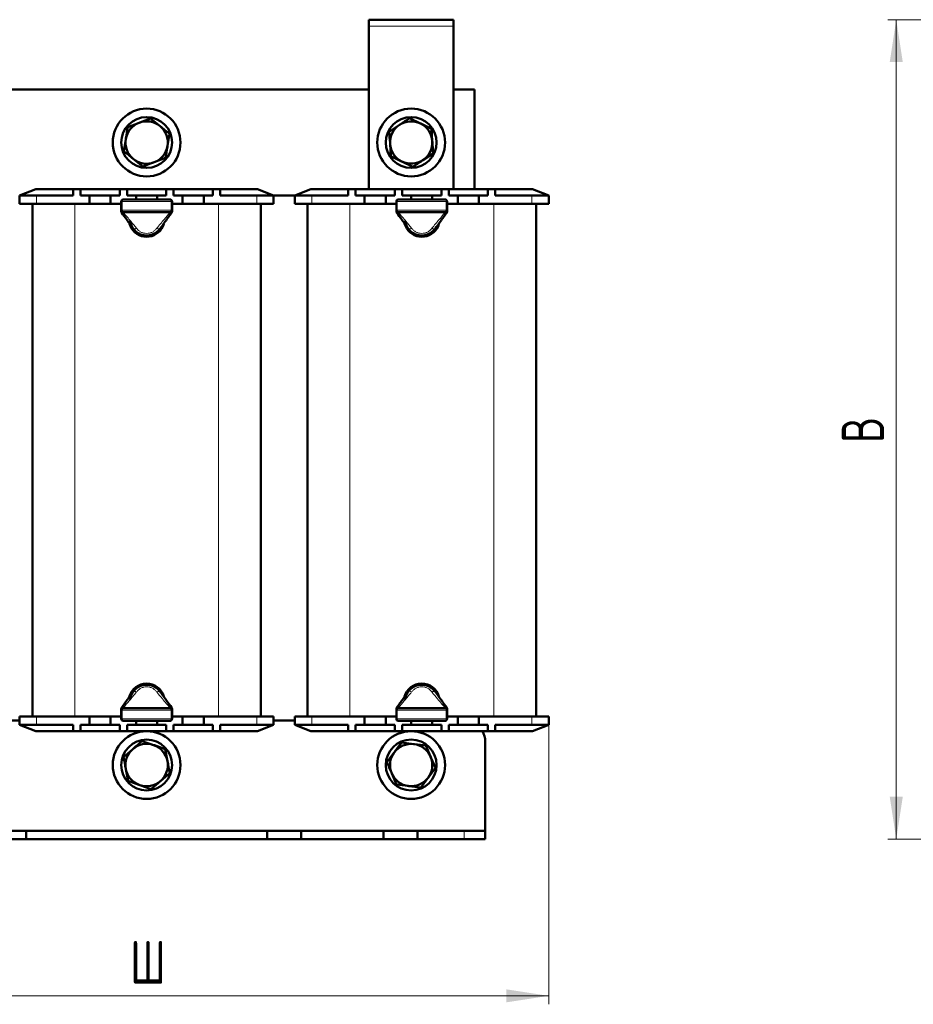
# Model space of a CAD drawing. Header units: millimetres. Extents: x 0 to 617, y 0 to 840.
# Tile 3 of 5: x 136 to 347, y 185 to 417. Entities that reach past the tile are written whole.
import ezdxf

# ---------------------------------------------------------------- set-up
doc = ezdxf.new("R2010")
doc.units = ezdxf.units.MM
doc.header["$LTSCALE"] = 2
doc.styles.add('SLDTEXTSTYLE0', font='TXT', dxfattribs={"width": 0.7})
doc.styles.add('SLDTEXTSTYLE1', font='TXT', dxfattribs={"width": 0.7, "bigfont": 'bigfont'})
doc.dimstyles.new('SLDDIMSTYLE0', dxfattribs={"dimtxt": 10, "dimasz": 10, "dimexe": 0, "dimexo": 0.0625, "dimgap": 2.5, "dimtad": 2, "dimdec": 1, "dimrnd": 1e-09, "dimzin": 12, "dimdsep": 46, "dimtxsty": 'SLDTEXTSTYLE0', "dimsah": 1, "dimcen": 0.09, "dimadec": 0, "dimazin": 3, "dimtfac": 1, "dimtdec": 3, "dimtofl": 0, "dimtmove": 0, "dimatfit": 3, "dimfxl": 0, "dimfrac": 2, "dimtolj": 1, "dimtzin": 12, "dimarcsym": 0})

# ---------------------------------------------------------------- blocks, each defined once
blk = doc.blocks.new('_D')
at = {"color": 7, "linetype": 'Continuous', "lineweight": 0}
for p, q in [((70.71, 250.92), (70.71, 184.94)), ((260.71, 250.92), (260.71, 184.94)), ((70.71, 186.94), (260.71, 186.94))]:
    blk.add_line(p, q, dxfattribs=at)
at = {"color": 7, "linetype": 'Continuous', "lineweight": 18}
for points in [[(70.71, 186.94), (80.71, 185.41), (80.71, 188.48)], [(260.71, 186.94), (250.71, 188.48), (250.71, 185.41)]]:
    blk.add_solid(points, dxfattribs=at)
at = {"color": 7, "linetype": 'Continuous', "lineweight": 18, "insert": (161.8, 199.83), "char_height": 10, "attachment_point": 1, "style": 'SLDTEXTSTYLE1'}
blk.add_mtext('Ш', dxfattribs=at)
blk = doc.blocks.new('_D_1')
at = {"color": 7, "linetype": 'Continuous', "lineweight": 0}
for p, q in [((401.8, 417.44), (340.82, 417.44)), ((342.82, 223.94), (342.82, 417.44)), ((378.8, 223.94), (340.82, 223.94))]:
    blk.add_line(p, q, dxfattribs=at)
at = {"color": 7, "linetype": 'Continuous', "lineweight": 18}
for points in [[(342.82, 417.44), (341.28, 407.44), (344.36, 407.44)], [(342.82, 223.94), (344.36, 233.94), (341.28, 233.94)]]:
    blk.add_solid(points, dxfattribs=at)
at = {"color": 7, "linetype": 'Continuous', "lineweight": 18, "insert": (329.93, 317.49), "char_height": 10, "attachment_point": 1, "rotation": 90, "style": 'SLDTEXTSTYLE1'}
blk.add_mtext('В', dxfattribs=at)

msp = doc.modelspace()

# ---------------------------------------------------------------- linework, layer by layer
at = {"color": 7, "linetype": 'Continuous', "lineweight": 50}
for p, q in [((218.21, 417.44), (218.21, 415.94)), ((238.21, 417.44), (218.21, 417.44)), ((238.21, 417.44), (238.21, 415.94)), ((218.21, 415.94), (218.21, 377.44)), ((238.21, 377.44), (238.21, 415.94)), ((218.21, 400.94), (113.21, 400.94)), ((243.21, 400.94), (238.21, 400.94)), ((243.21, 377.44), (243.21, 400.94)), ((161.25, 392.1), (163.95, 393.12)), ((166.65, 394.14), (168.88, 392.31)), ((227.84, 394.21), (230.43, 392.92)), ((223.04, 391), (225.44, 392.61)), ((233.02, 391.64), (233.2, 388.76)), ((160.31, 386.4), (160.78, 389.25)), ((171.11, 390.48), (170.65, 387.63)), ((223.41, 385.24), (223.22, 388.12)), ((164.78, 382.75), (162.55, 384.58)), ((170.18, 384.79), (167.48, 383.77)), ((228.58, 382.68), (226, 383.96)), ((233.39, 385.88), (230.99, 384.28)), ((139.51, 377.44), (135.71, 375.94)), ((139.51, 377.44), (148.34, 377.44)), ((148.34, 377.44), (148.34, 375.94)), ((148.34, 377.44), (150.09, 377.44)), ((150.09, 377.44), (150.09, 375.94)), ((150.09, 377.44), (159.34, 377.44)), ((159.34, 377.44), (159.34, 375.94)), ((159.34, 377.44), (161.09, 377.44)), ((161.09, 377.44), (161.09, 375.94)), ((161.09, 377.44), (170.34, 377.44)), ((170.34, 377.44), (170.34, 375.94)), ((170.34, 377.44), (172.09, 377.44)), ((172.09, 377.44), (172.09, 375.94)), ((172.09, 377.44), (181.34, 377.44)), ((181.34, 377.44), (181.34, 375.94)), ((181.34, 377.44), (183.09, 377.44)), ((183.09, 377.44), (183.09, 375.94)), ((183.09, 377.44), (191.91, 377.44)), ((195.71, 375.94), (191.91, 377.44)), ((204.51, 377.44), (200.71, 375.94)), ((204.51, 377.44), (213.34, 377.44)), ((213.34, 377.44), (213.34, 375.94)), ((213.34, 377.44), (215.09, 377.44)), ((215.09, 377.44), (215.09, 375.94)), ((215.09, 377.44), (218.21, 377.44)), ((218.21, 377.44), (224.34, 377.44)), ((224.34, 377.44), (224.34, 375.94)), ((224.34, 377.44), (226.09, 377.44)), ((226.09, 377.44), (235.34, 377.44)), ((226.09, 377.44), (226.09, 375.94)), ((235.34, 377.44), (235.34, 375.94)), ((235.34, 377.44), (237.09, 377.44)), ((237.09, 377.44), (238.21, 377.44)), ((237.09, 377.44), (237.09, 375.94)), ((238.21, 377.44), (246.34, 377.44)), ((246.34, 377.44), (246.34, 375.94)), ((246.34, 377.44), (248.09, 377.44)), ((248.09, 377.44), (248.09, 375.94)), ((248.09, 377.44), (256.91, 377.44)), ((260.71, 375.94), (256.91, 377.44)), ((135.71, 373.94), (135.71, 375.94)), ((135.71, 375.94), (139.71, 375.94)), ((139.71, 375.94), (148.34, 375.94)), ((150.09, 375.94), (152.21, 375.94)), ((152.21, 375.94), (152.21, 373.94)), ((152.21, 375.94), (154.71, 375.94)), ((154.71, 375.94), (157.21, 375.94)), ((157.21, 375.94), (157.21, 373.94)), ((157.21, 375.94), (159.34, 375.94)), ((159.71, 372.5), (159.71, 374.5)), ((160.21, 375), (171.21, 375)), ((161.09, 375.94), (163.21, 375.94)), ((163.21, 375.94), (163.21, 375)), ((163.21, 375.94), (165.71, 375.94)), ((165.71, 375.94), (168.21, 375.94)), ((168.21, 375.94), (170.34, 375.94)), ((168.21, 375.94), (168.21, 375)), ((171.71, 374.5), (171.71, 372.5)), ((172.09, 375.94), (174.21, 375.94)), ((174.21, 375.94), (174.21, 373.94)), ((174.21, 375.94), (176.71, 375.94)), ((176.71, 375.94), (179.21, 375.94)), ((179.21, 375.94), (179.21, 373.94)), ((179.21, 375.94), (181.34, 375.94)), ((183.09, 375.94), (191.71, 375.94)), ((191.71, 375.94), (195.71, 375.94)), ((195.71, 375.94), (200.71, 375.94)), ((195.71, 375.94), (195.71, 373.94)), ((200.71, 373.94), (200.71, 375.94)), ((200.71, 375.94), (204.71, 375.94)), ((204.71, 375.94), (213.34, 375.94)), ((215.09, 375.94), (217.21, 375.94)), ((217.21, 375.94), (217.21, 373.94)), ((217.21, 375.94), (219.71, 375.94)), ((219.71, 375.94), (222.21, 375.94)), ((222.21, 375.94), (222.21, 373.94)), ((222.21, 375.94), (224.34, 375.94)), ((224.71, 372.5), (224.71, 374.5)), ((225.21, 375), (236.21, 375)), ((226.09, 375.94), (228.21, 375.94)), ((228.21, 375.94), (228.21, 375)), ((228.21, 375.94), (230.71, 375.94)), ((230.71, 375.94), (233.21, 375.94)), ((233.21, 375.94), (233.21, 375)), ((233.21, 375.94), (235.34, 375.94)), ((236.71, 374.5), (236.71, 372.5)), ((237.09, 375.94), (239.21, 375.94)), ((239.21, 375.94), (239.21, 373.94)), ((239.21, 375.94), (241.71, 375.94)), ((241.71, 375.94), (244.21, 375.94)), ((244.21, 375.94), (244.21, 373.94)), ((244.21, 375.94), (246.34, 375.94)), ((248.09, 375.94), (256.71, 375.94)), ((256.71, 375.94), (260.71, 375.94)), ((260.71, 375.94), (260.71, 373.94)), ((139.71, 373.94), (135.71, 373.94)), ((138.71, 252.94), (138.71, 373.94)), ((139.71, 373.94), (152.21, 373.94)), ((152.21, 373.94), (157.21, 373.94)), ((157.21, 373.94), (159.71, 373.94)), ((159.71, 372.17), (159.71, 372.5)), ((171.21, 372), (160.21, 372)), ((171.71, 373.94), (174.21, 373.94)), ((171.71, 372.5), (171.71, 372.17)), ((174.21, 373.94), (179.21, 373.94)), ((179.21, 373.94), (191.71, 373.94)), ((195.71, 373.94), (191.71, 373.94)), ((192.71, 373.94), (192.71, 252.94)), ((204.71, 373.94), (200.71, 373.94)), ((203.71, 252.94), (203.71, 373.94)), ((204.71, 373.94), (217.21, 373.94)), ((217.21, 373.94), (222.21, 373.94)), ((222.21, 373.94), (224.71, 373.94)), ((224.71, 372.17), (224.71, 372.5)), ((236.21, 372), (225.21, 372)), ((236.71, 373.94), (239.21, 373.94)), ((236.71, 372.5), (236.71, 372.17)), ((239.21, 373.94), (244.21, 373.94)), ((244.21, 373.94), (256.71, 373.94)), ((260.71, 373.94), (256.71, 373.94)), ((257.71, 373.94), (257.71, 252.94)), ((159.71, 254.38), (159.71, 254.72)), ((159.71, 252.38), (159.71, 254.38)), ((160.21, 254.88), (171.21, 254.88)), ((171.71, 254.72), (171.71, 254.38)), ((171.71, 254.38), (171.71, 252.38)), ((224.71, 254.38), (224.71, 254.72)), ((224.71, 252.38), (224.71, 254.38)), ((225.21, 254.88), (236.21, 254.88)), ((236.71, 254.72), (236.71, 254.38)), ((236.71, 254.38), (236.71, 252.38)), ((130.71, 251.94), (135.71, 251.94)), ((135.71, 250.94), (135.71, 252.94)), ((135.71, 252.94), (139.71, 252.94)), ((152.21, 252.94), (139.71, 252.94)), ((152.21, 252.94), (157.21, 252.94)), ((152.21, 250.94), (152.21, 252.94)), ((157.21, 250.94), (157.21, 252.94)), ((159.71, 252.94), (157.21, 252.94)), ((171.21, 251.88), (160.21, 251.88)), ((163.21, 250.94), (163.21, 251.88)), ((168.21, 250.94), (168.21, 251.88)), ((174.21, 252.94), (171.71, 252.94)), ((174.21, 252.94), (179.21, 252.94)), ((174.21, 250.94), (174.21, 252.94)), ((179.21, 250.94), (179.21, 252.94)), ((191.71, 252.94), (179.21, 252.94)), ((191.71, 252.94), (195.71, 252.94)), ((195.71, 252.94), (195.71, 250.94)), ((195.71, 251.94), (200.71, 251.94)), ((200.71, 250.94), (200.71, 252.94)), ((200.71, 252.94), (204.71, 252.94)), ((217.21, 252.94), (204.71, 252.94)), ((217.21, 252.94), (222.21, 252.94)), ((217.21, 250.94), (217.21, 252.94)), ((222.21, 250.94), (222.21, 252.94)), ((224.71, 252.94), (222.21, 252.94)), ((236.21, 251.88), (225.21, 251.88)), ((228.21, 250.94), (228.21, 251.88)), ((233.21, 250.94), (233.21, 251.88)), ((239.21, 252.94), (236.71, 252.94)), ((239.21, 252.94), (244.21, 252.94)), ((239.21, 250.94), (239.21, 252.94)), ((244.21, 250.94), (244.21, 252.94)), ((256.71, 252.94), (244.21, 252.94)), ((256.71, 252.94), (260.71, 252.94)), ((260.71, 252.94), (260.71, 250.94)), ((139.71, 250.94), (135.71, 250.94)), ((135.71, 250.94), (139.51, 249.44)), ((148.34, 249.44), (139.51, 249.44)), ((148.34, 250.94), (139.71, 250.94)), ((148.34, 249.44), (148.34, 250.94)), ((150.09, 249.44), (148.34, 249.44)), ((152.21, 250.94), (150.09, 250.94)), ((150.09, 249.44), (150.09, 250.94)), ((159.34, 249.44), (150.09, 249.44)), ((154.71, 250.94), (152.21, 250.94)), ((157.21, 250.94), (154.71, 250.94)), ((159.34, 250.94), (157.21, 250.94)), ((159.34, 249.44), (159.34, 250.94)), ((161.09, 249.44), (159.34, 249.44)), ((161.09, 249.44), (161.09, 250.94)), ((163.21, 250.94), (161.09, 250.94)), ((170.34, 249.44), (161.09, 249.44)), ((165.71, 250.94), (163.21, 250.94)), ((168.21, 250.94), (165.71, 250.94)), ((170.34, 250.94), (168.21, 250.94)), ((170.34, 249.44), (170.34, 250.94)), ((172.09, 249.44), (170.34, 249.44)), ((172.09, 249.44), (172.09, 250.94)), ((174.21, 250.94), (172.09, 250.94)), ((181.34, 249.44), (172.09, 249.44)), ((176.71, 250.94), (174.21, 250.94)), ((179.21, 250.94), (176.71, 250.94)), ((181.34, 250.94), (179.21, 250.94)), ((181.34, 249.44), (181.34, 250.94)), ((183.09, 249.44), (181.34, 249.44)), ((183.09, 249.44), (183.09, 250.94)), ((191.71, 250.94), (183.09, 250.94)), ((191.91, 249.44), (183.09, 249.44)), ((195.71, 250.94), (191.71, 250.94)), ((191.91, 249.44), (195.71, 250.94)), ((204.71, 250.94), (200.71, 250.94)), ((200.71, 250.94), (204.51, 249.44)), ((213.34, 249.44), (204.51, 249.44)), ((213.34, 250.94), (204.71, 250.94)), ((213.34, 249.44), (213.34, 250.94)), ((215.09, 249.44), (213.34, 249.44)), ((217.21, 250.94), (215.09, 250.94)), ((215.09, 249.44), (215.09, 250.94)), ((224.34, 249.44), (215.09, 249.44)), ((219.71, 250.94), (217.21, 250.94)), ((222.21, 250.94), (219.71, 250.94)), ((224.34, 250.94), (222.21, 250.94)), ((224.34, 249.44), (224.34, 250.94)), ((226.09, 249.44), (224.34, 249.44)), ((226.09, 249.44), (226.09, 250.94)), ((228.21, 250.94), (226.09, 250.94)), ((235.34, 249.44), (226.09, 249.44)), ((230.71, 250.94), (228.21, 250.94)), ((233.21, 250.94), (230.71, 250.94)), ((235.34, 250.94), (233.21, 250.94)), ((235.34, 249.44), (235.34, 250.94)), ((237.09, 249.44), (235.34, 249.44)), ((237.09, 249.44), (237.09, 250.94)), ((239.21, 250.94), (237.09, 250.94)), ((246.34, 249.44), (237.09, 249.44)), ((241.71, 250.94), (239.21, 250.94)), ((244.21, 250.94), (241.71, 250.94)), ((246.34, 250.94), (244.21, 250.94)), ((246.34, 249.44), (246.34, 250.94)), ((248.09, 249.44), (246.34, 249.44)), ((248.09, 249.44), (248.09, 250.94)), ((256.71, 250.94), (248.09, 250.94)), ((256.91, 249.44), (248.09, 249.44)), ((260.71, 250.94), (256.71, 250.94)), ((256.91, 249.44), (260.71, 250.94)), ((164.63, 247.11), (167.35, 246.17)), ((225.93, 246.75), (228.8, 246.41)), ((245.71, 246.94), (245.71, 225.94)), ((160.26, 243.34), (162.44, 245.22)), ((170.08, 245.22), (170.62, 242.39)), ((222.48, 242.12), (224.2, 244.43)), ((231.66, 246.07), (232.81, 243.42)), ((161.35, 237.67), (160.8, 240.5)), ((171.17, 239.55), (168.98, 237.66)), ((233.95, 240.77), (232.22, 238.46)), ((224.76, 236.81), (223.62, 239.46)), ((166.8, 235.77), (164.07, 236.72)), ((230.5, 236.14), (227.63, 236.48)), ((137.21, 225.94), (129.21, 225.94)), ((137.21, 223.94), (137.21, 225.94)), ((194.21, 225.94), (137.21, 225.94)), ((194.21, 223.94), (194.21, 225.94)), ((202.21, 225.94), (194.21, 225.94)), ((202.21, 223.94), (202.21, 225.94)), ((221.71, 225.94), (202.21, 225.94)), ((221.71, 223.94), (221.71, 225.94)), ((229.71, 225.94), (221.71, 225.94)), ((229.71, 223.94), (229.71, 225.94)), ((240.71, 225.94), (229.71, 225.94)), ((240.71, 225.94), (245.71, 225.94)), ((245.71, 225.94), (245.71, 223.94)), ((137.21, 223.94), (129.21, 223.94)), ((194.21, 223.94), (137.21, 223.94)), ((202.21, 223.94), (194.21, 223.94)), ((221.71, 223.94), (202.21, 223.94)), ((229.71, 223.94), (221.71, 223.94)), ((240.71, 223.94), (229.71, 223.94)), ((245.71, 223.94), (240.71, 223.94))]:
    msp.add_line(p, q, dxfattribs=at)
at = {"color": 9, "linetype": 'Continuous', "lineweight": 18}
for p, q in [((238.21, 415.94), (218.21, 415.94)), ((139.71, 375.94), (139.71, 373.94)), ((159.71, 374.5), (159.92, 374.5)), ((159.92, 374.5), (159.92, 372.5)), ((171.5, 374.5), (159.92, 374.5)), ((171.5, 372.5), (171.5, 374.5)), ((171.5, 374.5), (171.71, 374.5)), ((191.71, 373.94), (191.71, 375.94)), ((204.71, 375.94), (204.71, 373.94)), ((224.71, 374.5), (224.92, 374.5)), ((224.92, 374.5), (224.92, 372.5)), ((236.5, 374.5), (224.92, 374.5)), ((236.5, 372.5), (236.5, 374.5)), ((236.5, 374.5), (236.71, 374.5)), ((256.71, 373.94), (256.71, 375.94)), ((148.71, 373.94), (148.71, 252.94)), ((159.71, 372.5), (159.92, 372.5)), ((159.92, 372.5), (171.5, 372.5)), ((160.21, 372), (160.21, 371.91)), ((171.21, 371.91), (171.21, 372)), ((171.5, 372.5), (171.71, 372.5)), ((182.71, 252.94), (182.71, 373.94)), ((213.71, 373.94), (213.71, 252.94)), ((224.71, 372.5), (224.92, 372.5)), ((224.92, 372.5), (236.5, 372.5)), ((225.21, 372), (225.21, 371.91)), ((236.21, 371.91), (236.21, 372)), ((236.5, 372.5), (236.71, 372.5)), ((247.71, 252.94), (247.71, 373.94)), ((159.92, 254.38), (159.71, 254.38)), ((171.5, 254.38), (159.92, 254.38)), ((159.92, 254.38), (159.92, 252.38)), ((160.21, 254.97), (160.21, 254.88)), ((171.21, 254.88), (171.21, 254.97)), ((171.5, 252.38), (171.5, 254.38)), ((171.71, 254.38), (171.5, 254.38)), ((224.92, 254.38), (224.71, 254.38)), ((236.5, 254.38), (224.92, 254.38)), ((224.92, 254.38), (224.92, 252.38)), ((225.21, 254.97), (225.21, 254.88)), ((236.21, 254.88), (236.21, 254.97)), ((236.5, 252.38), (236.5, 254.38)), ((236.71, 254.38), (236.5, 254.38)), ((139.71, 252.94), (139.71, 250.94)), ((159.92, 252.38), (159.71, 252.38)), ((159.92, 252.38), (171.5, 252.38)), ((171.71, 252.38), (171.5, 252.38)), ((191.71, 250.94), (191.71, 252.94)), ((204.71, 252.94), (204.71, 250.94)), ((224.92, 252.38), (224.71, 252.38)), ((224.92, 252.38), (236.5, 252.38)), ((236.71, 252.38), (236.5, 252.38)), ((256.71, 250.94), (256.71, 252.94)), ((240.71, 223.94), (240.71, 225.94))]:
    msp.add_line(p, q, dxfattribs=at)
at = {"color": 9, "linetype": 'Continuous', "lineweight": 18, "flags": 128}
for points in [[(160.21, 375), (160.16, 374.99), (160.1, 374.97), (160.05, 374.92), (160.01, 374.86), (159.97, 374.78), (159.95, 374.69), (159.93, 374.6), (159.92, 374.5)], [(171.5, 374.5), (171.5, 374.6), (171.48, 374.69), (171.45, 374.78), (171.42, 374.86), (171.37, 374.92), (171.32, 374.97), (171.27, 374.99), (171.21, 375)], [(225.21, 375), (225.16, 374.99), (225.1, 374.97), (225.05, 374.92), (225.01, 374.86), (224.97, 374.78), (224.95, 374.69), (224.93, 374.6), (224.92, 374.5)], [(236.5, 374.5), (236.5, 374.6), (236.48, 374.69), (236.45, 374.78), (236.42, 374.86), (236.37, 374.92), (236.32, 374.97), (236.27, 374.99), (236.21, 375)], [(159.92, 372.5), (159.93, 372.41), (159.95, 372.31), (159.97, 372.23), (160.01, 372.15), (160.05, 372.09), (160.1, 372.04), (160.16, 372.01), (160.21, 372)], [(171.21, 372), (171.27, 372.01), (171.32, 372.04), (171.37, 372.09), (171.42, 372.15), (171.45, 372.23), (171.48, 372.31), (171.5, 372.41), (171.5, 372.5)], [(224.92, 372.5), (224.93, 372.41), (224.95, 372.31), (224.97, 372.23), (225.01, 372.15), (225.05, 372.09), (225.1, 372.04), (225.16, 372.01), (225.21, 372)], [(236.21, 372), (236.27, 372.01), (236.32, 372.04), (236.37, 372.09), (236.42, 372.15), (236.45, 372.23), (236.48, 372.31), (236.5, 372.41), (236.5, 372.5)], [(160.21, 254.88), (160.16, 254.87), (160.1, 254.85), (160.05, 254.8), (160.01, 254.74), (159.97, 254.66), (159.95, 254.57), (159.93, 254.48), (159.92, 254.38)], [(171.5, 254.38), (171.5, 254.48), (171.48, 254.57), (171.45, 254.66), (171.42, 254.74), (171.37, 254.8), (171.32, 254.85), (171.27, 254.87), (171.21, 254.88)], [(225.21, 254.88), (225.16, 254.87), (225.1, 254.85), (225.05, 254.8), (225.01, 254.74), (224.97, 254.66), (224.95, 254.57), (224.93, 254.48), (224.92, 254.38)], [(236.5, 254.38), (236.5, 254.48), (236.48, 254.57), (236.45, 254.66), (236.42, 254.74), (236.37, 254.8), (236.32, 254.85), (236.27, 254.87), (236.21, 254.88)], [(159.92, 252.38), (159.93, 252.29), (159.95, 252.19), (159.97, 252.11), (160.01, 252.03), (160.05, 251.97), (160.1, 251.92), (160.16, 251.89), (160.21, 251.88)], [(171.21, 251.88), (171.27, 251.89), (171.32, 251.92), (171.37, 251.97), (171.42, 252.03), (171.45, 252.11), (171.48, 252.19), (171.5, 252.29), (171.5, 252.38)], [(224.92, 252.38), (224.93, 252.29), (224.95, 252.19), (224.97, 252.11), (225.01, 252.03), (225.05, 251.97), (225.1, 251.92), (225.16, 251.89), (225.21, 251.88)], [(236.21, 251.88), (236.27, 251.89), (236.32, 251.92), (236.37, 251.97), (236.42, 252.03), (236.45, 252.11), (236.48, 252.19), (236.5, 252.29), (236.5, 252.38)]]:
    msp.add_lwpolyline(points, dxfattribs=at)
at = {"color": 7, "linetype": 'Continuous', "lineweight": 50, "flags": 128}
for points in [[(161.61, 369.33), (161.64, 369.22), (162.16, 368.12)], [(226.61, 369.33), (226.64, 369.22), (227.16, 368.12)]]:
    msp.add_lwpolyline(points, dxfattribs=at)
at = {"color": 7, "linetype": 'Continuous', "lineweight": 50}
for centre, radius in [((165.71, 388.44), 8), ((228.21, 388.44), 8), ((165.71, 388.44), 6), ((228.21, 388.44), 6), ((165.71, 241.44), 8), ((228.21, 241.44), 8), ((165.71, 241.44), 6), ((228.21, 241.44), 6)]:
    msp.add_circle(centre, radius, dxfattribs=at)
for centre, radius, start, end in [((165.71, 388.44), 5, 110.6853, 170.6853), ((165.71, 388.44), 5, 50.6853, 110.6853), ((228.21, 388.44), 5, 63.6643, 123.6643), ((165.71, 388.44), 5, 350.6853, 50.6853), ((228.21, 388.44), 5, 123.6643, 183.6643), ((228.21, 388.44), 5, 3.6643, 63.6643), ((165.71, 388.44), 5, 170.6853, 230.6853), ((228.21, 388.44), 5, 303.6643, 3.6643), ((165.71, 388.44), 5, 290.6853, 350.6853), ((228.21, 388.44), 5, 183.6643, 243.6643), ((165.71, 388.44), 5, 230.6853, 290.6853), ((228.21, 388.44), 5, 243.6643, 303.6643), ((160.21, 374.5), 0.5, 90, 180), ((171.21, 374.5), 0.5, 0, 90), ((225.21, 374.5), 0.5, 90, 180), ((236.21, 374.5), 0.5, 0, 90), ((160.21, 372.5), 0.5, 180, 270), ((171.21, 372.5), 0.5, 270, 0), ((225.21, 372.5), 0.5, 180, 270), ((236.21, 372.5), 0.5, 270, 0), ((165.71, 370.44), 3.95, 186.7926, 323.2838), ((230.71, 370.44), 3.95, 186.7926, 323.2838), ((165.71, 370.44), 4.25, 213.1576, 342.9267), ((230.71, 370.44), 4.25, 213.1576, 342.9267), ((165.71, 256.44), 4.25, 16.6111, 164.2812), ((230.71, 256.44), 4.25, 16.6111, 164.2812), ((165.71, 256.44), 3.95, 31.2318, 173.4209), ((230.71, 256.44), 3.95, 31.2318, 173.4209), ((160.21, 254.38), 0.5, 90, 180), ((171.21, 254.38), 0.5, 0, 90), ((225.21, 254.38), 0.5, 90, 180), ((236.21, 254.38), 0.5, 0, 90), ((160.21, 252.38), 0.5, 180, 270), ((171.21, 252.38), 0.5, 270, 0), ((225.21, 252.38), 0.5, 180, 270), ((236.21, 252.38), 0.5, 270, 0), ((240.71, 246.94), 5, 0, 30), ((165.71, 241.44), 5, 130.8626, 190.8626), ((165.71, 241.44), 5, 70.8626, 130.8626), ((165.71, 241.44), 5, 10.8626, 70.8626), ((228.21, 241.44), 5, 143.3118, 203.3118), ((228.21, 241.44), 5, 83.3118, 143.3118), ((228.21, 241.44), 5, 23.3118, 83.3118), ((165.71, 241.44), 5, 310.8626, 10.8626), ((228.21, 241.44), 5, 323.3118, 23.3118), ((165.71, 241.44), 5, 190.8626, 250.8626), ((165.71, 241.44), 5, 250.8626, 310.8626), ((228.21, 241.44), 5, 203.3118, 263.3118), ((228.21, 241.44), 5, 263.3118, 323.3118)]:
    msp.add_arc(centre, radius, start, end, dxfattribs=at)
for points, knots in [([(163.95, 393.12), (164.01, 393.15), (164.92, 393.49), (165.82, 393.83), (166.65, 394.14)], [0, 0, 0, 0, 0.070201, 1, 1, 1, 1]), ([(225.44, 392.61), (225.5, 392.64), (226.31, 393.18), (227.11, 393.71), (227.84, 394.21)], [0, 0, 0, 0, 0.070201, 1, 1, 1, 1]), ([(160.78, 389.25), (160.79, 389.32), (160.95, 390.28), (161.1, 391.22), (161.25, 392.1)], [0, 0, 0, 0, 0.070201, 1, 1, 1, 1]), ([(168.88, 392.31), (168.89, 392.3), (169.65, 391.68), (170.39, 391.08), (171.11, 390.48)], [0, 0, 0, 0, 0.017203, 1, 1, 1, 1]), ([(223.22, 388.12), (223.22, 388.19), (223.16, 389.17), (223.1, 390.12), (223.04, 391)], [0, 0, 0, 0, 0.070201, 1, 1, 1, 1]), ([(230.43, 392.92), (230.45, 392.92), (231.32, 392.49), (232.18, 392.06), (233.02, 391.64)], [0, 0, 0, 0, 0.017203, 1, 1, 1, 1]), ([(233.2, 388.76), (233.21, 388.69), (233.27, 387.72), (233.33, 386.77), (233.39, 385.88)], [0, 0, 0, 0, 0.070201, 1, 1, 1, 1]), ([(162.55, 384.58), (162.53, 384.59), (161.78, 385.2), (161.04, 385.81), (160.31, 386.4)], [0, 0, 0, 0, 0.017203, 1, 1, 1, 1]), ([(170.65, 387.63), (170.64, 387.57), (170.48, 386.6), (170.32, 385.66), (170.18, 384.79)], [0, 0, 0, 0, 0.070201, 1, 1, 1, 1]), ([(167.48, 383.77), (167.42, 383.74), (166.5, 383.4), (165.61, 383.06), (164.78, 382.75)], [0, 0, 0, 0, 0.070201, 1, 1, 1, 1]), ([(226, 383.96), (225.98, 383.97), (225.11, 384.4), (224.25, 384.83), (223.41, 385.24)], [0, 0, 0, 0, 0.017203, 1, 1, 1, 1]), ([(230.99, 384.28), (230.93, 384.24), (230.12, 383.7), (229.32, 383.17), (228.58, 382.68)], [0, 0, 0, 0, 0.070201, 1, 1, 1, 1]), ([(162.51, 368.13), (162.01, 368.83), (161.1, 370.08), (160.2, 371.32), (159.81, 371.87)], [0, 0, 0, 0, 0.559921, 1, 1, 1, 1]), ([(171.62, 371.87), (171.12, 371.18), (170.22, 369.94), (169.31, 368.68), (168.92, 368.13)], [0, 0, 0, 0, 0.5603, 1, 1, 1, 1]), ([(227.51, 368.13), (227.01, 368.83), (226.1, 370.08), (225.2, 371.32), (224.81, 371.87)], [0, 0, 0, 0, 0.559921, 1, 1, 1, 1]), ([(236.62, 371.87), (236.12, 371.18), (235.22, 369.94), (234.31, 368.68), (233.92, 368.13)], [0, 0, 0, 0, 0.5603, 1, 1, 1, 1]), ([(168.92, 368.13), (168.71, 367.88), (168.32, 367.41), (167.52, 366.89), (166.65, 366.57), (165.71, 366.46), (164.78, 366.57), (163.9, 366.89), (163.11, 367.41), (162.72, 367.88), (162.51, 368.13)], [0, 0, 0, 0, 0.132759, 0.254232, 0.378928, 0.5, 0.621066, 0.745768, 0.867238, 1, 1, 1, 1]), ([(233.92, 368.13), (233.71, 367.88), (233.32, 367.41), (232.52, 366.89), (231.65, 366.57), (230.71, 366.46), (229.78, 366.57), (228.9, 366.89), (228.11, 367.41), (227.72, 367.88), (227.51, 368.13)], [0, 0, 0, 0, 0.132759, 0.254232, 0.378928, 0.5, 0.621066, 0.745768, 0.867238, 1, 1, 1, 1]), ([(159.81, 255.01), (160.31, 255.71), (161.2, 256.95), (162.11, 258.2), (162.51, 258.76)], [0, 0, 0, 0, 0.5603, 1, 1, 1, 1]), ([(162.51, 258.76), (162.72, 259), (163.11, 259.48), (163.9, 259.99), (164.78, 260.32), (165.71, 260.43), (166.65, 260.32), (167.52, 259.99), (168.32, 259.48), (168.71, 259), (168.92, 258.76)], [0, 0, 0, 0, 0.132759, 0.254232, 0.378928, 0.5, 0.621066, 0.745768, 0.867238, 1, 1, 1, 1]), ([(168.92, 258.76), (169.42, 258.06), (170.32, 256.81), (171.22, 255.56), (171.62, 255.01)], [0, 0, 0, 0, 0.559921, 1, 1, 1, 1]), ([(224.81, 255.01), (225.31, 255.71), (226.2, 256.95), (227.11, 258.2), (227.51, 258.76)], [0, 0, 0, 0, 0.5603, 1, 1, 1, 1]), ([(227.51, 258.76), (227.72, 259), (228.11, 259.48), (228.9, 259.99), (229.78, 260.32), (230.71, 260.43), (231.65, 260.32), (232.52, 259.99), (233.32, 259.48), (233.71, 259), (233.92, 258.76)], [0, 0, 0, 0, 0.132759, 0.254232, 0.378928, 0.5, 0.621066, 0.745768, 0.867238, 1, 1, 1, 1]), ([(233.92, 258.76), (234.42, 258.06), (235.32, 256.81), (236.22, 255.56), (236.62, 255.01)], [0, 0, 0, 0, 0.559921, 1, 1, 1, 1]), ([(162.44, 245.22), (162.49, 245.27), (163.23, 245.91), (163.95, 246.53), (164.63, 247.11)], [0, 0, 0, 0, 0.070201, 1, 1, 1, 1]), ([(224.2, 244.43), (224.24, 244.49), (224.83, 245.27), (225.4, 246.03), (225.93, 246.75)], [0, 0, 0, 0, 0.070201, 1, 1, 1, 1]), ([(167.35, 246.17), (167.42, 246.14), (168.34, 245.83), (169.24, 245.51), (170.08, 245.22)], [0, 0, 0, 0, 0.070201, 1, 1, 1, 1]), ([(228.8, 246.41), (228.86, 246.4), (229.83, 246.29), (230.78, 246.18), (231.66, 246.07)], [0, 0, 0, 0, 0.070201, 1, 1, 1, 1]), ([(160.8, 240.5), (160.8, 240.52), (160.62, 241.47), (160.44, 242.41), (160.26, 243.34)], [0, 0, 0, 0, 0.017203, 1, 1, 1, 1]), ([(170.62, 242.39), (170.63, 242.37), (170.81, 241.41), (170.99, 240.47), (171.17, 239.55)], [0, 0, 0, 0, 0.017203, 1, 1, 1, 1]), ([(223.62, 239.46), (223.62, 239.48), (223.23, 240.37), (222.85, 241.25), (222.48, 242.12)], [0, 0, 0, 0, 0.0172028, 1, 1, 1, 1]), ([(232.81, 243.42), (232.81, 243.41), (233.2, 242.51), (233.58, 241.63), (233.95, 240.77)], [0, 0, 0, 0, 0.017203, 1, 1, 1, 1]), ([(164.07, 236.72), (164.01, 236.74), (163.09, 237.06), (162.19, 237.38), (161.35, 237.67)], [0, 0, 0, 0, 0.070201, 1, 1, 1, 1]), ([(168.98, 237.66), (168.93, 237.62), (168.2, 236.98), (167.47, 236.35), (166.8, 235.77)], [0, 0, 0, 0, 0.070201, 1, 1, 1, 1]), ([(232.22, 238.46), (232.18, 238.4), (231.6, 237.62), (231.03, 236.85), (230.5, 236.14)], [0, 0, 0, 0, 0.070201, 1, 1, 1, 1]), ([(227.63, 236.48), (227.56, 236.49), (226.6, 236.6), (225.65, 236.71), (224.76, 236.81)], [0, 0, 0, 0, 0.070201, 1, 1, 1, 1])]:
    msp.add_open_spline(points, degree=3, knots=knots, dxfattribs=at)
for points in [[(159.81, 371.87), (159.78, 371.92), (159.73, 372.01), (159.72, 372.11), (159.71, 372.17)], [(171.71, 372.17), (171.71, 372.11), (171.7, 372.01), (171.65, 371.92), (171.62, 371.87)], [(224.81, 371.87), (224.78, 371.92), (224.73, 372.01), (224.72, 372.11), (224.71, 372.17)], [(236.71, 372.17), (236.71, 372.11), (236.7, 372.01), (236.65, 371.92), (236.62, 371.87)], [(159.71, 254.72), (159.72, 254.77), (159.73, 254.88), (159.78, 254.97), (159.81, 255.01)], [(171.62, 255.01), (171.65, 254.97), (171.7, 254.88), (171.71, 254.77), (171.71, 254.72)], [(224.71, 254.72), (224.72, 254.77), (224.73, 254.88), (224.78, 254.97), (224.81, 255.01)], [(236.62, 255.01), (236.65, 254.97), (236.7, 254.88), (236.71, 254.77), (236.71, 254.72)]]:
    msp.add_open_spline(points, degree=3, dxfattribs=at)
at = {"color": 9, "linetype": 'Continuous', "lineweight": 18}
for points, knots in [([(160.21, 371.91), (160.16, 371.92), (160.05, 371.92), (159.92, 371.96), (159.82, 372), (159.76, 372.05), (159.72, 372.11), (159.72, 372.14), (159.71, 372.17)], [0, 0, 0, 0, 0.198606, 0.430992, 0.560466, 0.698463, 0.844977, 1, 1, 1, 1]), ([(171.71, 372.17), (171.71, 372.14), (171.71, 372.11), (171.66, 372.05), (171.6, 372), (171.51, 371.96), (171.38, 371.92), (171.27, 371.92), (171.21, 371.91)], [0, 0, 0, 0, 0.155023, 0.301537, 0.439534, 0.569008, 0.801394, 1, 1, 1, 1]), ([(225.21, 371.91), (225.16, 371.92), (225.05, 371.92), (224.92, 371.96), (224.82, 372), (224.76, 372.05), (224.72, 372.11), (224.72, 372.14), (224.71, 372.17)], [0, 0, 0, 0, 0.198606, 0.430992, 0.560466, 0.698463, 0.844977, 1, 1, 1, 1]), ([(236.71, 372.17), (236.71, 372.14), (236.71, 372.11), (236.66, 372.05), (236.6, 372), (236.51, 371.96), (236.38, 371.92), (236.27, 371.92), (236.21, 371.91)], [0, 0, 0, 0, 0.155023, 0.301537, 0.439534, 0.569008, 0.801394, 1, 1, 1, 1]), ([(160.21, 371.91), (160.17, 371.89), (160.08, 371.85), (159.96, 371.82), (159.86, 371.82), (159.83, 371.86), (159.81, 371.87)], [0, 0, 0, 0, 0.2494858, 0.4999879, 0.7505032, 1, 1, 1, 1]), ([(160.21, 371.91), (160.8, 371.23), (161.86, 370), (162.88, 368.75), (163.32, 368.2)], [0, 0, 0, 0, 0.560296, 1, 1, 1, 1]), ([(168.1, 368.2), (168.68, 368.89), (169.71, 370.14), (170.76, 371.37), (171.21, 371.91)], [0, 0, 0, 0, 0.559925, 1, 1, 1, 1]), ([(171.62, 371.87), (171.6, 371.86), (171.57, 371.82), (171.47, 371.82), (171.35, 371.85), (171.26, 371.89), (171.21, 371.91)], [0, 0, 0, 0, 0.249497, 0.500012, 0.750514, 1, 1, 1, 1]), ([(225.21, 371.91), (225.17, 371.89), (225.08, 371.85), (224.96, 371.82), (224.86, 371.82), (224.83, 371.86), (224.81, 371.87)], [0, 0, 0, 0, 0.249486, 0.499988, 0.750503, 1, 1, 1, 1]), ([(225.21, 371.91), (225.8, 371.23), (226.86, 370), (227.88, 368.75), (228.32, 368.2)], [0, 0, 0, 0, 0.5602963, 1, 1, 1, 1]), ([(233.1, 368.2), (233.68, 368.89), (234.71, 370.14), (235.76, 371.37), (236.21, 371.91)], [0, 0, 0, 0, 0.5599255, 1, 1, 1, 1]), ([(236.62, 371.87), (236.6, 371.86), (236.57, 371.82), (236.47, 371.82), (236.35, 371.85), (236.26, 371.89), (236.21, 371.91)], [0, 0, 0, 0, 0.249497, 0.500012, 0.750514, 1, 1, 1, 1]), ([(163.32, 368.2), (163.23, 368.16), (163.06, 368.07), (162.81, 368.02), (162.62, 368.04), (162.55, 368.1), (162.51, 368.13)], [0, 0, 0, 0, 0.243659, 0.5, 0.756341, 1, 1, 1, 1]), ([(163.32, 368.2), (163.47, 368.02), (163.76, 367.67), (164.35, 367.28), (165.01, 367.03), (165.71, 366.95), (166.42, 367.03), (167.08, 367.28), (167.67, 367.67), (167.96, 368.02), (168.1, 368.2)], [0, 0, 0, 0, 0.131011, 0.257382, 0.37982, 0.5, 0.62018, 0.742618, 0.868989, 1, 1, 1, 1]), ([(168.1, 368.2), (168.19, 368.16), (168.37, 368.07), (168.61, 368.02), (168.81, 368.04), (168.88, 368.1), (168.92, 368.13)], [0, 0, 0, 0, 0.243659, 0.5, 0.756341, 1, 1, 1, 1]), ([(228.32, 368.2), (228.23, 368.16), (228.06, 368.07), (227.81, 368.02), (227.62, 368.04), (227.55, 368.1), (227.51, 368.13)], [0, 0, 0, 0, 0.243659, 0.5, 0.756341, 1, 1, 1, 1]), ([(228.32, 368.2), (228.47, 368.02), (228.76, 367.67), (229.35, 367.28), (230.01, 367.03), (230.71, 366.95), (231.42, 367.03), (232.08, 367.28), (232.67, 367.67), (232.96, 368.02), (233.1, 368.2)], [0, 0, 0, 0, 0.131011, 0.257382, 0.37982, 0.5, 0.62018, 0.742618, 0.868989, 1, 1, 1, 1]), ([(233.1, 368.2), (233.19, 368.16), (233.37, 368.07), (233.61, 368.02), (233.81, 368.04), (233.88, 368.1), (233.92, 368.13)], [0, 0, 0, 0, 0.243659, 0.5, 0.756341, 1, 1, 1, 1]), ([(163.32, 258.69), (162.74, 257.99), (161.71, 256.75), (160.67, 255.52), (160.21, 254.97)], [0, 0, 0, 0, 0.559925, 1, 1, 1, 1]), ([(163.32, 258.69), (163.23, 258.73), (163.06, 258.81), (162.81, 258.86), (162.62, 258.85), (162.55, 258.79), (162.51, 258.76)], [0, 0, 0, 0, 0.243659, 0.5, 0.756341, 1, 1, 1, 1]), ([(168.1, 258.69), (167.96, 258.87), (167.67, 259.21), (167.08, 259.61), (166.42, 259.85), (165.71, 259.94), (165.01, 259.85), (164.35, 259.61), (163.76, 259.21), (163.47, 258.87), (163.32, 258.69)], [0, 0, 0, 0, 0.131011, 0.257382, 0.37982, 0.5, 0.62018, 0.742618, 0.868989, 1, 1, 1, 1]), ([(168.1, 258.69), (168.19, 258.73), (168.37, 258.81), (168.61, 258.86), (168.81, 258.85), (168.88, 258.79), (168.92, 258.76)], [0, 0, 0, 0, 0.243659, 0.5, 0.756341, 1, 1, 1, 1]), ([(171.21, 254.97), (170.62, 255.66), (169.57, 256.89), (168.55, 258.14), (168.1, 258.69)], [0, 0, 0, 0, 0.560296, 1, 1, 1, 1]), ([(228.32, 258.69), (227.74, 257.99), (226.71, 256.75), (225.67, 255.52), (225.21, 254.97)], [0, 0, 0, 0, 0.559925, 1, 1, 1, 1]), ([(228.32, 258.69), (228.23, 258.73), (228.06, 258.81), (227.81, 258.86), (227.62, 258.85), (227.55, 258.79), (227.51, 258.76)], [0, 0, 0, 0, 0.243659, 0.5, 0.756341, 1, 1, 1, 1]), ([(233.1, 258.69), (232.96, 258.87), (232.67, 259.21), (232.08, 259.61), (231.42, 259.85), (230.71, 259.94), (230.01, 259.85), (229.35, 259.61), (228.76, 259.21), (228.47, 258.87), (228.32, 258.69)], [0, 0, 0, 0, 0.131011, 0.257382, 0.37982, 0.5, 0.62018, 0.742618, 0.868989, 1, 1, 1, 1]), ([(233.1, 258.69), (233.19, 258.73), (233.37, 258.81), (233.61, 258.86), (233.81, 258.85), (233.88, 258.79), (233.92, 258.76)], [0, 0, 0, 0, 0.243659, 0.5, 0.756341, 1, 1, 1, 1]), ([(236.21, 254.97), (235.62, 255.66), (234.57, 256.89), (233.55, 258.14), (233.1, 258.69)], [0, 0, 0, 0, 0.560296, 1, 1, 1, 1]), ([(159.71, 254.72), (159.72, 254.74), (159.72, 254.78), (159.76, 254.84), (159.82, 254.88), (159.92, 254.93), (160.05, 254.97), (160.16, 254.97), (160.21, 254.97)], [0, 0, 0, 0, 0.1550235, 0.3015368, 0.4395336, 0.569008, 0.8013941, 1, 1, 1, 1]), ([(159.81, 255.01), (159.83, 255.03), (159.86, 255.06), (159.96, 255.07), (160.08, 255.04), (160.17, 255), (160.21, 254.97)], [0, 0, 0, 0, 0.249497, 0.500012, 0.750514, 1, 1, 1, 1]), ([(171.21, 254.97), (171.26, 255), (171.35, 255.04), (171.47, 255.07), (171.57, 255.06), (171.6, 255.03), (171.62, 255.01)], [0, 0, 0, 0, 0.249486, 0.499988, 0.750503, 1, 1, 1, 1]), ([(171.21, 254.97), (171.27, 254.97), (171.38, 254.97), (171.51, 254.93), (171.6, 254.88), (171.66, 254.84), (171.71, 254.78), (171.71, 254.74), (171.71, 254.72)], [0, 0, 0, 0, 0.198606, 0.430992, 0.560466, 0.698463, 0.844977, 1, 1, 1, 1]), ([(224.71, 254.72), (224.72, 254.74), (224.72, 254.78), (224.76, 254.84), (224.82, 254.88), (224.92, 254.93), (225.05, 254.97), (225.16, 254.97), (225.21, 254.97)], [0, 0, 0, 0, 0.155023, 0.301537, 0.439534, 0.569008, 0.801394, 1, 1, 1, 1]), ([(224.81, 255.01), (224.83, 255.03), (224.86, 255.06), (224.96, 255.07), (225.08, 255.04), (225.17, 255), (225.21, 254.97)], [0, 0, 0, 0, 0.249497, 0.500012, 0.750514, 1, 1, 1, 1]), ([(236.21, 254.97), (236.26, 255), (236.35, 255.04), (236.47, 255.07), (236.57, 255.06), (236.6, 255.03), (236.62, 255.01)], [0, 0, 0, 0, 0.249486, 0.499988, 0.750503, 1, 1, 1, 1]), ([(236.21, 254.97), (236.27, 254.97), (236.38, 254.97), (236.51, 254.93), (236.6, 254.88), (236.66, 254.84), (236.71, 254.78), (236.71, 254.74), (236.71, 254.72)], [0, 0, 0, 0, 0.198606, 0.430992, 0.560466, 0.698463, 0.844977, 1, 1, 1, 1])]:
    msp.add_open_spline(points, degree=3, knots=knots, dxfattribs=at)

# ---------------------------------------------------------------- dimensions: what is measured, and where the dimension line sits
at = {"color": 7, "linetype": 'Continuous', "lineweight": 18}
dim = msp.add_linear_dim(base=(342.82, 417.44), p1=(378.82, 223.94), p2=(401.82, 417.44), angle=90, text='В', dimstyle='SLDDIMSTYLE0', dxfattribs=at)
dim.commit()
dim.dimension.update_dxf_attribs({"geometry": '_D_1', "text_midpoint": (342.82, 320.69), "dimtype": 160})
dim = msp.add_linear_dim(base=(260.71, 186.94), p1=(70.71, 250.94), p2=(260.71, 250.94), text='Ш', dimstyle='SLDDIMSTYLE0', dxfattribs=at)
dim.commit()
dim.dimension.update_dxf_attribs({"geometry": '_D', "text_midpoint": (165.71, 186.94), "dimtype": 160})

doc.saveas('drawing.dxf')
